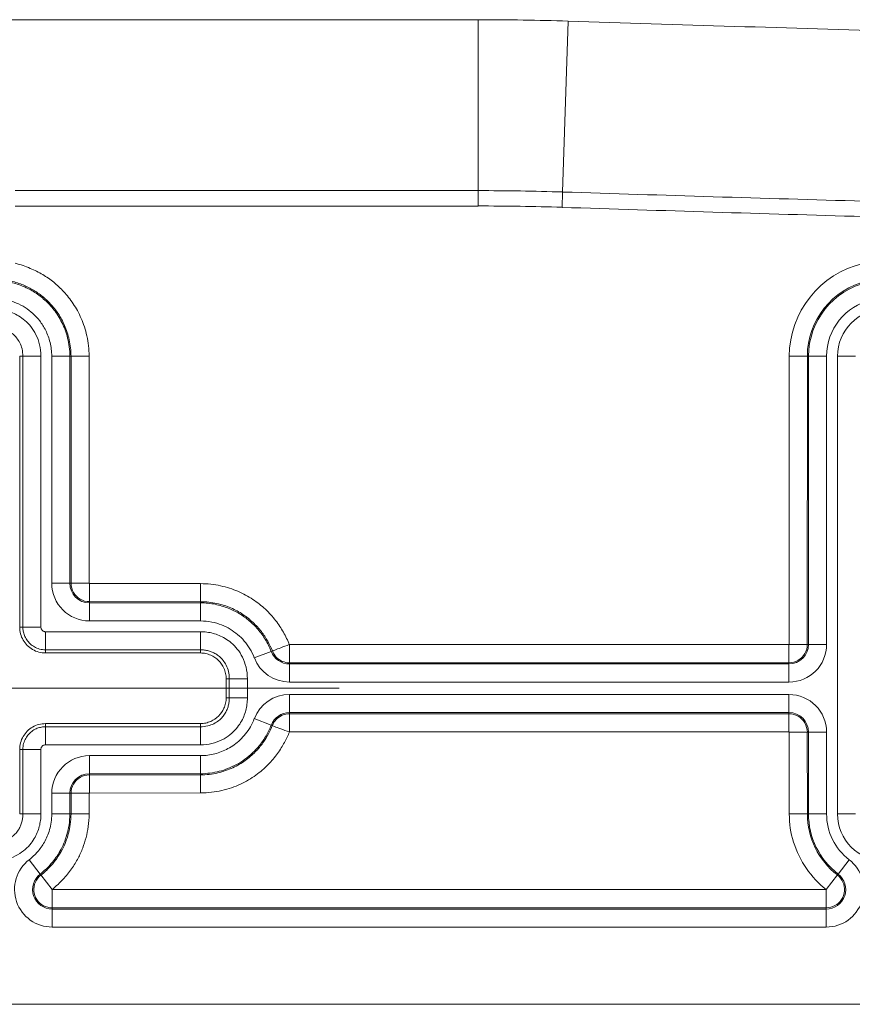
# Model space of a CAD drawing. Header units: inches. Extents: x 0 to 153, y 3 to 96.
# Tile 75 of 132: x 114.03 to 115.64, y 40.7 to 42.61. Entities that reach past the tile are written whole.
import ezdxf

# ---------------------------------------------------------------- set-up
doc = ezdxf.new("R2010")
doc.units = ezdxf.units.IN
doc.header["$LTSCALE"] = 4.5
doc.header["$MEASUREMENT"] = 0
doc.layers.add('Centerline (ANSI)', color=1, linetype='Continuous', lineweight=9, true_color=0xff0000)
doc.layers.add('Visible (ANSI)', color=7, linetype='Continuous', lineweight=18)
doc.layers.add('Visible Narrow (ANSI)', color=7, linetype='Continuous', lineweight=5)

msp = doc.modelspace()

# ---------------------------------------------------------------- linework, layer by layer
at = {"layer": 'Centerline (ANSI)', "linetype": 'Continuous'}
msp.add_line((113.2216, 41.3129), (114.6466, 41.3129), dxfattribs=at)
at = {"layer": 'Visible (ANSI)'}
for p, q in [((114.0276, 41.4313), (114.0276, 41.9564)), ((114.1626, 41.516), (114.1626, 41.4807)), ((114.5502, 41.3975), (114.5502, 41.3623)), ((114.3776, 41.3813), (114.0776, 41.3813)), ((114.4276, 41.2944), (114.4276, 41.3314)), ((115.5179, 41.2282), (115.5179, 41.2635)), ((114.0776, 41.2444), (114.3776, 41.2444)), ((114.0276, 41.0694), (114.0276, 41.1944)), ((114.1623, 41.1094), (114.127, 41.1094)), ((113.6066, 40.7004), (116.2466, 40.7004))]:
    msp.add_line(p, q, dxfattribs=at)
for points, knots in [([(114.0776, 41.3813), (114.0733, 41.3813), (114.0645, 41.3825), (114.0523, 41.3875), (114.0418, 41.3956), (114.0337, 41.4061), (114.0287, 41.4183), (114.0276, 41.427), (114.0276, 41.4313)], [0, 0, 0, 0, 0.164605, 0.333667, 0.500193, 0.666606, 0.835389, 1, 1, 1, 1]), ([(114.4276, 41.3314), (114.4276, 41.3348), (114.4272, 41.3383), (114.4257, 41.3451), (114.4246, 41.3484), (114.4207, 41.3572), (114.4173, 41.3624), (114.4086, 41.371), (114.4034, 41.3745), (114.3947, 41.3784), (114.3913, 41.3795), (114.3845, 41.3809), (114.3811, 41.3813), (114.3776, 41.3813)], [0.000001, 0.000001, 0.000001, 0.000001, 0.0265062, 0.0265062, 0.0530304, 0.0530304, 0.0996621, 0.0996621, 0.1462946, 0.1462946, 0.1728191, 0.1728191, 0.1993227, 0.1993227, 0.1993227, 0.1993227]), ([(114.3776, 41.2444), (114.3811, 41.2444), (114.3845, 41.2448), (114.3913, 41.2463), (114.3947, 41.2474), (114.4034, 41.2513), (114.4086, 41.2548), (114.4173, 41.2634), (114.4207, 41.2686), (114.4246, 41.2773), (114.4257, 41.2807), (114.4272, 41.2875), (114.4276, 41.291), (114.4276, 41.2944)], [0.000001, 0.000001, 0.000001, 0.000001, 0.0265062, 0.0265062, 0.0530304, 0.0530304, 0.0996621, 0.0996621, 0.1462946, 0.1462946, 0.1728191, 0.1728191, 0.1993227, 0.1993227, 0.1993227, 0.1993227]), ([(114.0276, 41.1944), (114.0276, 41.1987), (114.0287, 41.2075), (114.0337, 41.2197), (114.0418, 41.2302), (114.0523, 41.2383), (114.0645, 41.2433), (114.0733, 41.2444), (114.0776, 41.2444)], [0, 0, 0, 0, 0.164611, 0.333394, 0.499807, 0.666333, 0.835395, 1, 1, 1, 1])]:
    msp.add_open_spline(points, degree=3, knots=knots, dxfattribs=at)
at = {"layer": 'Visible Narrow (ANSI)'}
for p, q in [((113.9462, 42.6087), (114.9157, 42.6087)), ((114.9157, 42.2774), (114.9157, 42.6087)), ((115.09, 42.6059), (115.0794, 42.2747)), ((114.0185, 42.2774), (114.9157, 42.2774)), ((114.9157, 42.2476), (114.9157, 42.2774)), ((115.0784, 42.245), (115.0794, 42.2747)), ((114.0185, 42.2476), (114.9157, 42.2476)), ((114.0581, 42.1222), (114.0582, 42.1222)), ((114.0276, 41.9564), (114.0337, 41.9564)), ((114.0337, 41.9586), (114.0337, 41.9586)), ((114.0337, 41.9564), (114.0687, 41.9564)), ((114.0337, 41.9564), (114.0337, 41.4313)), ((114.0687, 41.9586), (114.0687, 41.9586)), ((114.0687, 41.9564), (114.0687, 41.4313)), ((114.0897, 41.5163), (114.0897, 41.9564)), ((114.1247, 41.9564), (114.0897, 41.9564)), ((114.127, 41.9564), (114.1247, 41.9564)), ((114.1247, 41.5163), (114.1247, 41.9564)), ((114.162, 41.9564), (114.127, 41.9564)), ((114.1272, 41.5163), (114.127, 41.9564)), ((114.1623, 41.5163), (114.162, 41.9564)), ((115.5185, 41.9563), (115.5182, 41.3979)), ((115.5185, 41.9563), (115.5535, 41.9563)), ((115.5535, 41.9563), (115.5534, 41.3979)), ((115.5535, 41.9563), (115.5558, 41.9563)), ((115.5558, 41.9563), (115.5558, 41.3979)), ((115.5558, 41.9563), (115.5908, 41.9563)), ((115.5908, 41.9563), (115.5908, 41.3979)), ((115.6117, 41.0694), (115.6117, 41.9563)), ((115.6467, 41.9563), (115.6117, 41.9563)), ((114.1247, 41.5163), (114.0897, 41.5163)), ((114.1272, 41.5163), (114.1247, 41.5163)), ((114.1623, 41.5163), (114.127, 41.5163)), ((114.3776, 41.5157), (114.1626, 41.516)), ((114.3776, 41.5157), (114.3776, 41.4807)), ((114.1626, 41.4808), (114.1626, 41.4784)), ((114.3776, 41.4807), (114.1626, 41.4808)), ((114.3776, 41.4784), (114.1626, 41.4784)), ((114.1626, 41.4784), (114.1626, 41.4434)), ((114.3776, 41.4807), (114.3776, 41.4784)), ((114.3776, 41.4784), (114.3776, 41.4434)), ((114.0276, 41.4313), (114.0337, 41.4313)), ((114.0337, 41.4313), (114.0687, 41.4313)), ((114.3776, 41.4434), (114.1626, 41.4434)), ((114.0776, 41.4225), (114.3776, 41.4225)), ((114.0776, 41.3875), (114.0776, 41.4225)), ((114.3776, 41.3875), (114.3776, 41.4225)), ((115.5179, 41.3976), (114.55, 41.3975)), ((115.5179, 41.3976), (115.5179, 41.3623)), ((115.5182, 41.3979), (115.5535, 41.3979)), ((115.5558, 41.3979), (115.5534, 41.3979)), ((115.5558, 41.3979), (115.5908, 41.3979)), ((114.0776, 41.3875), (114.3776, 41.3875)), ((114.0776, 41.3813), (114.0776, 41.3875)), ((114.3776, 41.3813), (114.3776, 41.3875)), ((114.5148, 41.3843), (114.4821, 41.3717)), ((114.5172, 41.3852), (114.5148, 41.3843)), ((115.5179, 41.3625), (114.5502, 41.3623)), ((114.5502, 41.3623), (114.5502, 41.36)), ((115.5179, 41.36), (114.5502, 41.36)), ((114.5502, 41.36), (114.5502, 41.325)), ((115.5179, 41.36), (115.5179, 41.3625)), ((115.5179, 41.36), (115.5179, 41.325)), ((114.4276, 41.3314), (114.4337, 41.3314)), ((114.4337, 41.3314), (114.4687, 41.3314)), ((114.4337, 41.3314), (114.4337, 41.2944)), ((114.4687, 41.3314), (114.4687, 41.2944)), ((115.5179, 41.325), (114.5502, 41.325)), ((114.5502, 41.3008), (115.5179, 41.3008)), ((114.5502, 41.2658), (114.5502, 41.3008)), ((115.5179, 41.2658), (115.5179, 41.3008)), ((114.4276, 41.2944), (114.4337, 41.2944)), ((114.4337, 41.2944), (114.4687, 41.2944)), ((114.5502, 41.2658), (115.5179, 41.2658)), ((114.5502, 41.2658), (114.5502, 41.2633)), ((114.5502, 41.2282), (114.5502, 41.2635)), ((114.5502, 41.2633), (115.5179, 41.2634)), ((115.5179, 41.2634), (115.5179, 41.2658)), ((114.0776, 41.2444), (114.0776, 41.2383)), ((114.3776, 41.2444), (114.3776, 41.2383)), ((114.5148, 41.2415), (114.4821, 41.2541)), ((114.5148, 41.2415), (114.517, 41.2407)), ((114.3776, 41.2383), (114.0776, 41.2383)), ((114.0776, 41.2383), (114.0776, 41.2033)), ((114.3776, 41.2383), (114.3776, 41.2033)), ((114.55, 41.2282), (115.5179, 41.2282)), ((115.5182, 41.2279), (115.5185, 41.0694)), ((115.5182, 41.2279), (115.5535, 41.2279)), ((115.5532, 41.2279), (115.5535, 41.0694)), ((115.5532, 41.2279), (115.5558, 41.2279)), ((115.5558, 41.2279), (115.5908, 41.2279)), ((115.5558, 41.2279), (115.5558, 41.0694)), ((115.5908, 41.2279), (115.5908, 41.0694)), ((114.3776, 41.2033), (114.0776, 41.2033)), ((114.0337, 41.1944), (114.0276, 41.1944)), ((114.0337, 41.1944), (114.0687, 41.1944)), ((114.0337, 41.1944), (114.0337, 41.0694)), ((114.0687, 41.1944), (114.0687, 41.0694)), ((114.1626, 41.1823), (114.3776, 41.1823)), ((114.1626, 41.1473), (114.1626, 41.1823)), ((114.3776, 41.1473), (114.3776, 41.1823)), ((114.1626, 41.1473), (114.3776, 41.1473)), ((114.1626, 41.1448), (114.1626, 41.1473)), ((114.1626, 41.1448), (114.3776, 41.145)), ((114.1626, 41.1097), (114.1626, 41.145)), ((114.3776, 41.145), (114.3776, 41.1473)), ((114.3776, 41.11), (114.3776, 41.145)), ((114.0897, 41.0694), (114.0897, 41.1094)), ((114.1247, 41.1094), (114.0897, 41.1094)), ((114.1247, 41.0694), (114.1247, 41.1094)), ((114.127, 41.1094), (114.1247, 41.1094)), ((114.127, 41.0694), (114.127, 41.1094)), ((114.162, 41.0694), (114.1623, 41.1094)), ((114.1626, 41.1097), (114.3776, 41.11)), ((114.0276, 41.0694), (114.0337, 41.0694)), ((114.0337, 41.0694), (114.0687, 41.0694)), ((114.1247, 41.0694), (114.0897, 41.0694)), ((114.127, 41.0694), (114.1247, 41.0694)), ((114.162, 41.0694), (114.127, 41.0694)), ((115.5185, 41.0694), (115.5535, 41.0694)), ((115.5535, 41.0694), (115.5558, 41.0694)), ((115.5558, 41.0694), (115.5908, 41.0694)), ((115.6467, 41.0694), (115.6117, 41.0694)), ((114.0673, 40.9529), (114.0459, 40.9806)), ((115.6131, 40.9529), (115.6345, 40.9806)), ((114.0673, 40.9529), (114.0689, 40.9508)), ((115.6117, 40.951), (115.6131, 40.9529)), ((114.0904, 40.923), (114.0687, 40.9511)), ((115.59, 40.9229), (115.6117, 40.9511)), ((115.59, 40.9227), (114.0905, 40.9227)), ((114.0905, 40.9227), (114.0905, 40.8873)), ((115.59, 40.9227), (115.59, 40.8873)), ((115.59, 40.8876), (114.0905, 40.8873)), ((114.0905, 40.885), (114.0905, 40.8873)), ((115.59, 40.885), (114.0905, 40.885)), ((114.0905, 40.885), (114.0905, 40.85)), ((115.59, 40.8876), (115.59, 40.885)), ((115.59, 40.885), (115.59, 40.85)), ((115.59, 40.85), (114.0905, 40.85))]:
    msp.add_line(p, q, dxfattribs=at)
for centre, radius, start, end in [((114.9157, 37.1854), 5.4233, 88.1578, 90), ((120.7466, 218.4718), 175.9569, 268.157757, 268.367719), ((114.9157, 37.1854), 5.092, 88.1578, 90), ((120.7466, 218.4718), 176.2882, 268.157757, 268.347561), ((114.9157, 37.1854), 5.0623, 88.1578, 90), ((120.7466, 218.4718), 176.318, 268.157757, 268.347561), ((115.7029, 41.9563), 0.1844, 102.882, 180), ((115.7029, 41.9563), 0.1494, 102.8824, 180), ((115.7029, 41.9563), 0.1471, 102.8837, 180), ((115.7029, 41.9563), 0.1121, 102.8837, 180), ((115.7029, 41.9563), 0.0911, 90, 180), ((114.1626, 41.5163), 0.0729, 180, 270), ((114.1626, 41.5163), 0.0379, 180, 270), ((115.5179, 41.3979), 0.0729, 270, 0), ((115.5179, 41.3979), 0.0379, 270, 0), ((114.5502, 41.3979), 0.0379, 201.032, 270), ((114.5502, 41.3979), 0.0729, 201.0322, 270), ((114.5502, 41.2279), 0.0729, 90, 158.967), ((115.5179, 41.2279), 0.0729, 0, 90), ((114.5502, 41.2279), 0.0379, 90, 158.967), ((115.5179, 41.2279), 0.0379, 0, 90), ((114.1626, 41.1094), 0.0729, 90, 180), ((114.1626, 41.1094), 0.0379, 90, 180), ((115.7029, 41.0694), 0.1494, 180, 232.3854), ((115.7029, 41.0694), 0.1471, 180, 232.3858), ((115.7029, 41.0694), 0.1121, 180, 232.3858), ((115.7029, 41.0694), 0.0911, 180, 270), ((114.0905, 40.9229), 0.0729, 127.6659, 270), ((115.59, 40.9229), 0.0729, 270, 52.3858), ((114.0905, 40.9229), 0.0379, 127.6659, 270), ((115.59, 40.9229), 0.0379, 270, 52.3858)]:
    msp.add_arc(centre, radius, start, end, dxfattribs=at)
for points, knots in [([(114.162, 41.9564), (114.162, 41.9703), (114.1604, 41.9834), (114.1577, 41.9957), (114.155, 42.0079), (114.1512, 42.0194), (114.1467, 42.0298), (114.1421, 42.0403), (114.1369, 42.0498), (114.1312, 42.0583), (114.1255, 42.0669), (114.1194, 42.0745), (114.1131, 42.0813), (114.1068, 42.0881), (114.1003, 42.0942), (114.0935, 42.0997), (114.0867, 42.1053), (114.0796, 42.1102), (114.0721, 42.1147), (114.0645, 42.1192), (114.0566, 42.1232), (114.0478, 42.1268), (114.039, 42.1305), (114.0294, 42.1339), (114.0188, 42.1366)], [0.0000003, 0.0000003, 0.0000003, 0.0000003, 0.125, 0.125, 0.125, 0.25, 0.25, 0.25, 0.375, 0.375, 0.375, 0.5, 0.5, 0.5, 0.625, 0.625, 0.625, 0.75, 0.75, 0.75, 0.875, 0.875, 0.875, 1, 1, 1, 1]), ([(114.1247, 41.9564), (114.1247, 41.9688), (114.123, 41.9807), (114.1203, 41.9917), (114.1176, 42.0027), (114.1138, 42.0127), (114.1093, 42.0218), (114.1048, 42.0309), (114.0995, 42.0391), (114.0939, 42.0464), (114.0883, 42.0536), (114.0824, 42.0598), (114.0763, 42.0653), (114.0702, 42.0709), (114.0639, 42.0757), (114.057, 42.0802), (114.05, 42.0846), (114.0424, 42.0886), (114.0346, 42.0919), (114.0268, 42.0952), (114.0188, 42.0978), (114.0106, 42.0997)], [0, 0, 0, 0, 0.142857, 0.142857, 0.142857, 0.285714, 0.285714, 0.285714, 0.428571, 0.428571, 0.428571, 0.571429, 0.571429, 0.571429, 0.714286, 0.714286, 0.714286, 0.857143, 0.857143, 0.857143, 1, 1, 1, 1]), ([(114.127, 41.9564), (114.127, 41.9675), (114.1257, 41.9782), (114.1235, 41.9882), (114.1213, 41.9982), (114.1182, 42.0074), (114.1146, 42.0159), (114.1109, 42.0244), (114.1066, 42.0321), (114.1021, 42.039), (114.0975, 42.0459), (114.0925, 42.052), (114.0874, 42.0576), (114.0823, 42.0631), (114.077, 42.0681), (114.0714, 42.0726), (114.0659, 42.077), (114.0602, 42.081), (114.0541, 42.0847), (114.048, 42.0883), (114.0416, 42.0915), (114.0345, 42.0945), (114.0274, 42.0974), (114.0195, 42.1), (114.0111, 42.1019)], [0.0000003, 0.0000003, 0.0000003, 0.0000003, 0.125, 0.125, 0.125, 0.25, 0.25, 0.25, 0.375, 0.375, 0.375, 0.5, 0.5, 0.5, 0.625, 0.625, 0.625, 0.75, 0.75, 0.75, 0.875, 0.875, 0.875, 0.9999976, 0.9999976, 0.9999976, 0.9999976]), ([(114.0897, 41.9564), (114.0897, 41.966), (114.0884, 41.9749), (114.0864, 41.9833), (114.0843, 41.9916), (114.0814, 41.9993), (114.0779, 42.0063), (114.0745, 42.0132), (114.0705, 42.0194), (114.0663, 42.0249), (114.062, 42.0304), (114.0575, 42.0352), (114.0528, 42.0394), (114.0482, 42.0436), (114.0433, 42.0474), (114.038, 42.0507), (114.0328, 42.0541), (114.027, 42.0572), (114.0211, 42.0596), (114.0152, 42.0621), (114.0091, 42.0641), (114.0027, 42.0656)], [0, 0, 0, 0, 0.142857, 0.142857, 0.142857, 0.285714, 0.285714, 0.285714, 0.428571, 0.428571, 0.428571, 0.571429, 0.571429, 0.571429, 0.714286, 0.714286, 0.714286, 0.857143, 0.857143, 0.857143, 1, 1, 1, 1]), ([(113.9776, 42.0475), (113.9819, 42.0475), (113.9904, 42.0469), (114.0022, 42.0446), (114.0138, 42.0407), (114.0255, 42.0349), (114.0375, 42.0264), (114.0494, 42.0144), (114.0596, 41.9986), (114.0668, 41.9793), (114.0687, 41.9644), (114.0687, 41.9564)], [0, 0, 0, 0, 0.1111111, 0.2222222, 0.3333333, 0.4444444, 0.5555556, 0.6666667, 0.7777778, 0.8888889, 0.9999998, 0.9999998, 0.9999998, 0.9999998]), ([(113.9776, 42.0125), (113.9803, 42.0125), (113.9831, 42.0123), (113.9857, 42.012), (113.9882, 42.0116), (113.9907, 42.0111), (113.9932, 42.0105), (113.9956, 42.0098), (113.998, 42.009), (114.0004, 42.008), (114.0027, 42.007), (114.0051, 42.0059), (114.0075, 42.0044), (114.0099, 42.003), (114.0123, 42.0013), (114.0147, 41.9992), (114.0171, 41.9972), (114.0195, 41.9948), (114.0217, 41.992), (114.0239, 41.9892), (114.026, 41.986), (114.0278, 41.9824), (114.0295, 41.9789), (114.031, 41.9749), (114.0321, 41.9706), (114.0331, 41.9662), (114.0337, 41.9614), (114.0337, 41.9564)], [0, 0, 0, 0, 0.111111, 0.111111, 0.111111, 0.222222, 0.222222, 0.222222, 0.333333, 0.333333, 0.333333, 0.444444, 0.444444, 0.444444, 0.555556, 0.555556, 0.555556, 0.666667, 0.666667, 0.666667, 0.777778, 0.777778, 0.777778, 0.888889, 0.888889, 0.888889, 1, 1, 1, 1]), ([(114.5499, 41.3975), (114.5468, 41.4058), (114.5429, 41.4136), (114.5385, 41.4214), (114.5341, 41.4291), (114.5291, 41.4368), (114.5233, 41.4443), (114.5175, 41.4518), (114.5109, 41.4591), (114.5035, 41.466), (114.4962, 41.4729), (114.4881, 41.4793), (114.4792, 41.4852), (114.4703, 41.4911), (114.4607, 41.4963), (114.4503, 41.5008), (114.4399, 41.5052), (114.4288, 41.5089), (114.4167, 41.5115), (114.4046, 41.5141), (114.3915, 41.5157), (114.3776, 41.5157)], [0, 0, 0, 0, 0.142857, 0.142857, 0.142857, 0.285714, 0.285714, 0.285714, 0.428571, 0.428571, 0.428571, 0.571429, 0.571429, 0.571429, 0.714286, 0.714286, 0.714286, 0.857143, 0.857143, 0.857143, 1, 1, 1, 1]), ([(114.5172, 41.3852), (114.5145, 41.3915), (114.5115, 41.398), (114.508, 41.4043), (114.5044, 41.4106), (114.5004, 41.4168), (114.4957, 41.4228), (114.491, 41.4289), (114.4856, 41.4348), (114.4796, 41.4404), (114.4736, 41.446), (114.4671, 41.4513), (114.4599, 41.456), (114.4527, 41.4608), (114.445, 41.465), (114.4366, 41.4686), (114.4282, 41.4722), (114.4191, 41.4752), (114.4093, 41.4773), (114.3994, 41.4795), (114.3888, 41.4807), (114.3776, 41.4807)], [0, 0, 0, 0, 0.142857, 0.142857, 0.142857, 0.285714, 0.285714, 0.285714, 0.428571, 0.428571, 0.428571, 0.571429, 0.571429, 0.571429, 0.714286, 0.714286, 0.714286, 0.857143, 0.857143, 0.857143, 1, 1, 1, 1]), ([(114.5148, 41.3843), (114.5116, 41.3926), (114.5077, 41.4004), (114.5034, 41.4075), (114.4991, 41.4147), (114.4943, 41.4212), (114.4891, 41.4272), (114.4839, 41.4333), (114.4783, 41.4388), (114.4723, 41.4439), (114.4663, 41.4489), (114.46, 41.4534), (114.4532, 41.4575), (114.4464, 41.4616), (114.4392, 41.4652), (114.4315, 41.4682), (114.4237, 41.4712), (114.4154, 41.4738), (114.4064, 41.4756), (114.3975, 41.4774), (114.3878, 41.4784), (114.3776, 41.4784)], [0.0000035, 0.0000035, 0.0000035, 0.0000035, 0.1428571, 0.1428571, 0.1428571, 0.2857143, 0.2857143, 0.2857143, 0.4285714, 0.4285714, 0.4285714, 0.5714286, 0.5714286, 0.5714286, 0.7142857, 0.7142857, 0.7142857, 0.8571429, 0.8571429, 0.8571429, 1, 1, 1, 1]), ([(114.0337, 41.4313), (114.0337, 41.4288), (114.034, 41.4261), (114.0344, 41.4234), (114.0349, 41.4208), (114.0357, 41.4181), (114.0368, 41.4153), (114.0379, 41.4125), (114.0393, 41.4096), (114.0412, 41.4068), (114.0431, 41.404), (114.0454, 41.4014), (114.0479, 41.3991), (114.0504, 41.3968), (114.0532, 41.3947), (114.0562, 41.3931), (114.0592, 41.3914), (114.0625, 41.39), (114.0661, 41.389), (114.0697, 41.388), (114.0736, 41.3875), (114.0776, 41.3875)], [0, 0, 0, 0, 0.1428571, 0.1428571, 0.1428571, 0.2857143, 0.2857143, 0.2857143, 0.4285714, 0.4285714, 0.4285714, 0.5714286, 0.5714286, 0.5714286, 0.7142857, 0.7142857, 0.7142857, 0.8571429, 0.8571429, 0.8571429, 1, 1, 1, 1]), ([(114.0687, 41.4313), (114.0687, 41.4308), (114.0688, 41.4303), (114.0689, 41.4297), (114.069, 41.4292), (114.0691, 41.4287), (114.0693, 41.4281), (114.0696, 41.4275), (114.0699, 41.427), (114.0702, 41.4264), (114.0706, 41.4258), (114.0711, 41.4253), (114.0716, 41.4248), (114.0721, 41.4244), (114.0726, 41.4239), (114.0733, 41.4236), (114.0739, 41.4233), (114.0745, 41.423), (114.0753, 41.4228), (114.076, 41.4226), (114.0767, 41.4225), (114.0776, 41.4225)], [0, 0, 0, 0, 0.142857, 0.142857, 0.142857, 0.285714, 0.285714, 0.285714, 0.428571, 0.428571, 0.428571, 0.571429, 0.571429, 0.571429, 0.714286, 0.714286, 0.714286, 0.857143, 0.857143, 0.857143, 1, 1, 1, 1]), ([(114.4821, 41.3717), (114.4797, 41.3781), (114.4768, 41.384), (114.4735, 41.3894), (114.4702, 41.3948), (114.4666, 41.3998), (114.4626, 41.4044), (114.4586, 41.409), (114.4543, 41.4133), (114.4497, 41.4171), (114.4452, 41.421), (114.4404, 41.4244), (114.4352, 41.4275), (114.4301, 41.4306), (114.4246, 41.4333), (114.4187, 41.4356), (114.4128, 41.4379), (114.4064, 41.4399), (114.3995, 41.4412), (114.3927, 41.4426), (114.3854, 41.4434), (114.3776, 41.4434)], [0.000007, 0.000007, 0.000007, 0.000007, 0.1428571, 0.1428571, 0.1428571, 0.2857143, 0.2857143, 0.2857143, 0.4285714, 0.4285714, 0.4285714, 0.5714286, 0.5714286, 0.5714286, 0.7142857, 0.7142857, 0.7142857, 0.8571429, 0.8571429, 0.8571429, 1, 1, 1, 1]), ([(114.3776, 41.4225), (114.3819, 41.4225), (114.3904, 41.4219), (114.4022, 41.4196), (114.4138, 41.4157), (114.4255, 41.4099), (114.4375, 41.4014), (114.4494, 41.3894), (114.4596, 41.3736), (114.4668, 41.3543), (114.4687, 41.3394), (114.4687, 41.3314)], [0, 0, 0, 0, 0.1111111, 0.2222222, 0.3333333, 0.4444444, 0.5555556, 0.6666667, 0.7777778, 0.8888889, 0.9999998, 0.9999998, 0.9999998, 0.9999998]), ([(114.5499, 41.3975), (114.544, 41.3956), (114.5328, 41.3911), (114.5212, 41.3868), (114.5173, 41.385), (114.5172, 41.3852)], [0, 0, 0, 0, 0.3333333, 0.6666667, 0.9999963, 0.9999963, 0.9999963, 0.9999963]), ([(114.3776, 41.3875), (114.3803, 41.3875), (114.3831, 41.3873), (114.3857, 41.387), (114.3882, 41.3866), (114.3907, 41.3861), (114.3932, 41.3855), (114.3956, 41.3848), (114.398, 41.384), (114.4004, 41.383), (114.4027, 41.382), (114.4051, 41.3809), (114.4075, 41.3794), (114.4099, 41.378), (114.4123, 41.3763), (114.4147, 41.3742), (114.4171, 41.3722), (114.4195, 41.3698), (114.4217, 41.367), (114.4239, 41.3642), (114.426, 41.361), (114.4278, 41.3574), (114.4295, 41.3539), (114.431, 41.3499), (114.4321, 41.3456), (114.4331, 41.3412), (114.4337, 41.3364), (114.4337, 41.3314)], [0, 0, 0, 0, 0.111111, 0.111111, 0.111111, 0.222222, 0.222222, 0.222222, 0.333333, 0.333333, 0.333333, 0.444444, 0.444444, 0.444444, 0.555556, 0.555556, 0.555556, 0.666667, 0.666667, 0.666667, 0.777778, 0.777778, 0.777778, 0.888889, 0.888889, 0.888889, 1, 1, 1, 1]), ([(114.5502, 41.3623), (114.5454, 41.3624), (114.536, 41.3642), (114.5238, 41.3724), (114.5188, 41.3807), (114.5172, 41.3852)], [0.0000026, 0.0000026, 0.0000026, 0.0000026, 0.3333333, 0.6666667, 0.9999695, 0.9999695, 0.9999695, 0.9999695]), ([(114.4687, 41.2944), (114.4687, 41.2901), (114.4681, 41.2817), (114.4658, 41.2698), (114.4619, 41.2582), (114.4561, 41.2465), (114.4476, 41.2345), (114.4356, 41.2226), (114.4198, 41.2124), (114.4005, 41.2052), (114.3856, 41.2033), (114.3776, 41.2033)], [0, 0, 0, 0, 0.1111111, 0.2222222, 0.3333333, 0.4444444, 0.5555556, 0.6666667, 0.7777778, 0.8888889, 0.9999998, 0.9999998, 0.9999998, 0.9999998]), ([(114.4337, 41.2944), (114.4337, 41.2917), (114.4335, 41.289), (114.4332, 41.2864), (114.4329, 41.2838), (114.4324, 41.2813), (114.4317, 41.2789), (114.4311, 41.2764), (114.4303, 41.274), (114.4293, 41.2716), (114.4283, 41.2693), (114.4271, 41.2669), (114.4257, 41.2645), (114.4242, 41.2621), (114.4225, 41.2597), (114.4205, 41.2573), (114.4184, 41.2549), (114.416, 41.2525), (114.4132, 41.2503), (114.4104, 41.2481), (114.4072, 41.246), (114.4037, 41.2442), (114.4001, 41.2425), (114.3962, 41.241), (114.3918, 41.24), (114.3874, 41.2389), (114.3826, 41.2383), (114.3776, 41.2383)], [0, 0, 0, 0, 0.111111, 0.111111, 0.111111, 0.222222, 0.222222, 0.222222, 0.333333, 0.333333, 0.333333, 0.444444, 0.444444, 0.444444, 0.555556, 0.555556, 0.555556, 0.666667, 0.666667, 0.666667, 0.777778, 0.777778, 0.777778, 0.888889, 0.888889, 0.888889, 1, 1, 1, 1]), ([(114.3776, 41.1823), (114.3826, 41.1823), (114.3874, 41.1827), (114.3921, 41.1833), (114.3967, 41.1839), (114.4012, 41.1848), (114.4055, 41.1859), (114.4099, 41.187), (114.4142, 41.1884), (114.4184, 41.1901), (114.4227, 41.1917), (114.4269, 41.1937), (114.431, 41.1959), (114.4352, 41.1981), (114.4392, 41.2007), (114.4432, 41.2036), (114.4471, 41.2064), (114.4509, 41.2096), (114.4546, 41.2131), (114.4583, 41.2166), (114.4619, 41.2204), (114.4653, 41.2246), (114.4686, 41.2289), (114.4718, 41.2335), (114.4747, 41.2384), (114.4775, 41.2433), (114.48, 41.2485), (114.4821, 41.2541)], [0.0000001, 0.0000001, 0.0000001, 0.0000001, 0.1111111, 0.1111111, 0.1111111, 0.2222222, 0.2222222, 0.2222222, 0.3333333, 0.3333333, 0.3333333, 0.4444444, 0.4444444, 0.4444444, 0.5555556, 0.5555556, 0.5555556, 0.6666667, 0.6666667, 0.6666667, 0.7777778, 0.7777778, 0.7777778, 0.8888889, 0.8888889, 0.8888889, 1, 1, 1, 1]), ([(114.3776, 41.1473), (114.3842, 41.1473), (114.3906, 41.1478), (114.3967, 41.1486), (114.4028, 41.1494), (114.4085, 41.1505), (114.4142, 41.152), (114.42, 41.1535), (114.4256, 41.1553), (114.4311, 41.1575), (114.4367, 41.1596), (114.4422, 41.1622), (114.4477, 41.1651), (114.4532, 41.1681), (114.4585, 41.1715), (114.4637, 41.1752), (114.4689, 41.179), (114.4739, 41.1831), (114.4787, 41.1877), (114.4835, 41.1922), (114.4882, 41.1972), (114.4926, 41.2028), (114.497, 41.2083), (114.5012, 41.2144), (114.505, 41.2209), (114.5087, 41.2274), (114.512, 41.2342), (114.5148, 41.2415)], [0, 0, 0, 0, 0.1111111, 0.1111111, 0.1111111, 0.2222222, 0.2222222, 0.2222222, 0.3333333, 0.3333333, 0.3333333, 0.4444444, 0.4444444, 0.4444444, 0.5555556, 0.5555556, 0.5555556, 0.6666667, 0.6666667, 0.6666667, 0.7777778, 0.7777778, 0.7777778, 0.8888889, 0.8888889, 0.8888889, 1, 1, 1, 1]), ([(114.3776, 41.145), (114.3894, 41.145), (114.4008, 41.1465), (114.4113, 41.1489), (114.4218, 41.1514), (114.4315, 41.1548), (114.4404, 41.1589), (114.4493, 41.163), (114.4573, 41.1678), (114.4645, 41.173), (114.4718, 41.1782), (114.4782, 41.1838), (114.4839, 41.1895), (114.4896, 41.1953), (114.4945, 41.2012), (114.4987, 41.207), (114.5029, 41.2129), (114.5065, 41.2186), (114.5095, 41.2243), (114.5125, 41.2299), (114.5149, 41.2354), (114.517, 41.2407)], [0.0000003, 0.0000003, 0.0000003, 0.0000003, 0.1428571, 0.1428571, 0.1428571, 0.2857143, 0.2857143, 0.2857143, 0.4285714, 0.4285714, 0.4285714, 0.5714286, 0.5714286, 0.5714286, 0.7142857, 0.7142857, 0.7142857, 0.8571429, 0.8571429, 0.8571429, 0.9999958, 0.9999958, 0.9999958, 0.9999958]), ([(114.5502, 41.2282), (114.544, 41.2305), (114.5382, 41.2323), (114.5333, 41.2341), (114.5283, 41.2358), (114.5241, 41.2375), (114.5214, 41.2387), (114.5186, 41.2398), (114.5171, 41.2406), (114.517, 41.2407)], [0, 0, 0, 0, 0.3333333, 0.3333333, 0.3333333, 0.6666667, 0.6666667, 0.6666667, 1, 1, 1, 1]), ([(114.0776, 41.2383), (114.075, 41.2383), (114.0723, 41.2381), (114.0697, 41.2376), (114.067, 41.2371), (114.0644, 41.2364), (114.0616, 41.2353), (114.0588, 41.2342), (114.0558, 41.2327), (114.053, 41.2308), (114.0503, 41.2289), (114.0476, 41.2267), (114.0453, 41.2241), (114.043, 41.2216), (114.041, 41.2188), (114.0393, 41.2158), (114.0376, 41.2128), (114.0362, 41.2095), (114.0352, 41.2059), (114.0343, 41.2023), (114.0337, 41.1984), (114.0337, 41.1944)], [0, 0, 0, 0, 0.1428571, 0.1428571, 0.1428571, 0.2857143, 0.2857143, 0.2857143, 0.4285714, 0.4285714, 0.4285714, 0.5714286, 0.5714286, 0.5714286, 0.7142857, 0.7142857, 0.7142857, 0.8571429, 0.8571429, 0.8571429, 1, 1, 1, 1]), ([(114.3776, 41.11), (114.3924, 41.11), (114.4063, 41.1118), (114.4192, 41.1148), (114.4321, 41.1178), (114.4441, 41.122), (114.4551, 41.1271), (114.466, 41.1322), (114.476, 41.1381), (114.4849, 41.1445), (114.4939, 41.1509), (114.5018, 41.1579), (114.5088, 41.1649), (114.5158, 41.172), (114.5219, 41.1793), (114.5271, 41.1865), (114.5323, 41.1937), (114.5366, 41.2009), (114.5404, 41.2079), (114.5442, 41.2148), (114.5474, 41.2215), (114.5502, 41.2282)], [0.0000004, 0.0000004, 0.0000004, 0.0000004, 0.1428571, 0.1428571, 0.1428571, 0.2857143, 0.2857143, 0.2857143, 0.4285714, 0.4285714, 0.4285714, 0.5714286, 0.5714286, 0.5714286, 0.7142857, 0.7142857, 0.7142857, 0.8571429, 0.8571429, 0.8571429, 1, 1, 1, 1]), ([(114.0776, 41.2033), (114.077, 41.2033), (114.0765, 41.2032), (114.076, 41.2031), (114.0754, 41.203), (114.0749, 41.2029), (114.0743, 41.2027), (114.0738, 41.2025), (114.0732, 41.2022), (114.0726, 41.2018), (114.0721, 41.2014), (114.0715, 41.201), (114.0711, 41.2004), (114.0706, 41.1999), (114.0702, 41.1994), (114.0698, 41.1988), (114.0695, 41.1981), (114.0692, 41.1975), (114.069, 41.1968), (114.0688, 41.196), (114.0687, 41.1953), (114.0687, 41.1944)], [0, 0, 0, 0, 0.142857, 0.142857, 0.142857, 0.285714, 0.285714, 0.285714, 0.428571, 0.428571, 0.428571, 0.571429, 0.571429, 0.571429, 0.714286, 0.714286, 0.714286, 0.857143, 0.857143, 0.857143, 1, 1, 1, 1]), ([(114.0687, 41.0694), (114.0687, 41.0651), (114.0681, 41.0567), (114.0658, 41.0448), (114.0619, 41.0332), (114.0561, 41.0215), (114.0476, 41.0095), (114.0356, 40.9976), (114.0198, 40.9874), (114.0005, 40.9802), (113.9856, 40.9783), (113.9776, 40.9783)], [0, 0, 0, 0, 0.1111111, 0.2222222, 0.3333333, 0.4444444, 0.5555556, 0.6666667, 0.7777778, 0.8888889, 0.9999998, 0.9999998, 0.9999998, 0.9999998]), ([(114.0337, 41.0694), (114.0337, 41.0667), (114.0335, 41.064), (114.0332, 41.0614), (114.0329, 41.0588), (114.0324, 41.0563), (114.0317, 41.0539), (114.0311, 41.0514), (114.0303, 41.049), (114.0293, 41.0466), (114.0283, 41.0443), (114.0271, 41.0419), (114.0257, 41.0395), (114.0242, 41.0371), (114.0225, 41.0347), (114.0205, 41.0323), (114.0184, 41.0299), (114.016, 41.0275), (114.0132, 41.0253), (114.0104, 41.0231), (114.0072, 41.021), (114.0037, 41.0192), (114.0001, 41.0175), (113.9962, 41.016), (113.9918, 41.015), (113.9874, 41.0139), (113.9826, 41.0133), (113.9776, 41.0133)], [0, 0, 0, 0, 0.111111, 0.111111, 0.111111, 0.222222, 0.222222, 0.222222, 0.333333, 0.333333, 0.333333, 0.444444, 0.444444, 0.444444, 0.555556, 0.555556, 0.555556, 0.666667, 0.666667, 0.666667, 0.777778, 0.777778, 0.777778, 0.888889, 0.888889, 0.888889, 1, 1, 1, 1]), ([(114.0459, 40.9806), (114.049, 40.983), (114.0519, 40.9854), (114.0546, 40.988), (114.0573, 40.9906), (114.0598, 40.9932), (114.0622, 40.996), (114.0646, 40.9988), (114.067, 41.0017), (114.0692, 41.0048), (114.0714, 41.008), (114.0735, 41.0113), (114.0755, 41.0148), (114.0775, 41.0184), (114.0793, 41.0221), (114.081, 41.0261), (114.0826, 41.0301), (114.0841, 41.0344), (114.0854, 41.0389), (114.0867, 41.0434), (114.0877, 41.0482), (114.0885, 41.0533), (114.0892, 41.0584), (114.0897, 41.0638), (114.0897, 41.0694)], [0, 0, 0, 0, 0.125, 0.125, 0.125, 0.25, 0.25, 0.25, 0.375, 0.375, 0.375, 0.5, 0.5, 0.5, 0.625, 0.625, 0.625, 0.75, 0.75, 0.75, 0.875, 0.875, 0.875, 1, 1, 1, 1]), ([(114.0673, 40.9529), (114.0713, 40.956), (114.0751, 40.9592), (114.0786, 40.9626), (114.0822, 40.9659), (114.0855, 40.9694), (114.0886, 40.973), (114.0918, 40.9767), (114.0948, 40.9805), (114.0978, 40.9846), (114.1007, 40.9887), (114.1034, 40.9931), (114.106, 40.9978), (114.1087, 41.0025), (114.1111, 41.0074), (114.1133, 41.0127), (114.1155, 41.0179), (114.1174, 41.0235), (114.1191, 41.0294), (114.1208, 41.0353), (114.1221, 41.0415), (114.1231, 41.0482), (114.1241, 41.0549), (114.1247, 41.062), (114.1247, 41.0694)], [0, 0, 0, 0, 0.125, 0.125, 0.125, 0.25, 0.25, 0.25, 0.375, 0.375, 0.375, 0.5, 0.5, 0.5, 0.625, 0.625, 0.625, 0.75, 0.75, 0.75, 0.875, 0.875, 0.875, 1, 1, 1, 1]), ([(114.0688, 40.951), (114.0751, 40.956), (114.0809, 40.9613), (114.086, 40.9667), (114.0911, 40.9721), (114.0956, 40.9776), (114.0995, 40.9831), (114.1034, 40.9886), (114.1068, 40.9942), (114.1097, 40.9997), (114.1126, 41.0051), (114.115, 41.0105), (114.117, 41.0159), (114.1191, 41.0212), (114.1208, 41.0265), (114.1222, 41.0321), (114.1236, 41.0377), (114.1248, 41.0434), (114.1256, 41.0496), (114.1265, 41.0558), (114.127, 41.0625), (114.127, 41.0694)], [0, 0, 0, 0, 0.142857, 0.142857, 0.142857, 0.285714, 0.285714, 0.285714, 0.428571, 0.428571, 0.428571, 0.571429, 0.571429, 0.571429, 0.714286, 0.714286, 0.714286, 0.857143, 0.857143, 0.857143, 1, 1, 1, 1]), ([(114.0904, 40.9231), (114.0988, 40.9295), (114.112, 40.9426), (114.1288, 40.9628), (114.1412, 40.9835), (114.1501, 41.0034), (114.1564, 41.0231), (114.1607, 41.0444), (114.162, 41.0608), (114.162, 41.0694)], [0.0021583, 0.0021583, 0.0021583, 0.0021583, 0.1428571, 0.2857143, 0.4285714, 0.5714286, 0.7142857, 0.8571429, 1, 1, 1, 1]), ([(115.5185, 41.0694), (115.5185, 41.0506), (115.5237, 41.0146), (115.5501, 40.9614), (115.5746, 40.9349), (115.5899, 40.9228)], [0, 0, 0, 0, 0.3333333, 0.6666667, 0.9973954, 0.9973954, 0.9973954, 0.9973954]), ([(114.0905, 40.8873), (114.0846, 40.8873), (114.0729, 40.8902), (114.0594, 40.9026), (114.0535, 40.9198), (114.0564, 40.938), (114.0642, 40.9472), (114.0688, 40.951)], [0.0000005, 0.0000005, 0.0000005, 0.0000005, 0.2, 0.4, 0.6, 0.8, 0.9999966, 0.9999966, 0.9999966, 0.9999966]), ([(115.6117, 40.951), (115.6163, 40.9474), (115.6239, 40.9381), (115.6269, 40.92), (115.6211, 40.9027), (115.6077, 40.8901), (115.5959, 40.8876), (115.59, 40.8874)], [0.0000039, 0.0000039, 0.0000039, 0.0000039, 0.2, 0.4, 0.6, 0.8, 0.9999982, 0.9999982, 0.9999982, 0.9999982])]:
    msp.add_open_spline(points, degree=3, knots=knots, dxfattribs=at)
for points in [[(114.1626, 41.4808), (114.1564, 41.4808), (114.144, 41.484), (114.1302, 41.4977), (114.1272, 41.5101), (114.127, 41.5163)], [(115.5534, 41.3979), (115.5534, 41.3917), (115.5502, 41.3794), (115.5365, 41.3655), (115.5241, 41.3625), (115.5179, 41.3623)], [(114.517, 41.2407), (114.5187, 41.2451), (114.5238, 41.2532), (114.5359, 41.2616), (114.5454, 41.2633), (114.5502, 41.2635)], [(115.5179, 41.2634), (115.5241, 41.2634), (115.5364, 41.2602), (115.5502, 41.2465), (115.5532, 41.2341), (115.5535, 41.2279)], [(114.127, 41.1094), (114.1271, 41.1156), (114.1302, 41.128), (114.1439, 41.1418), (114.1564, 41.1448), (114.1626, 41.145)]]:
    msp.add_open_spline(points, degree=3, dxfattribs=at)

doc.saveas('drawing.dxf')
